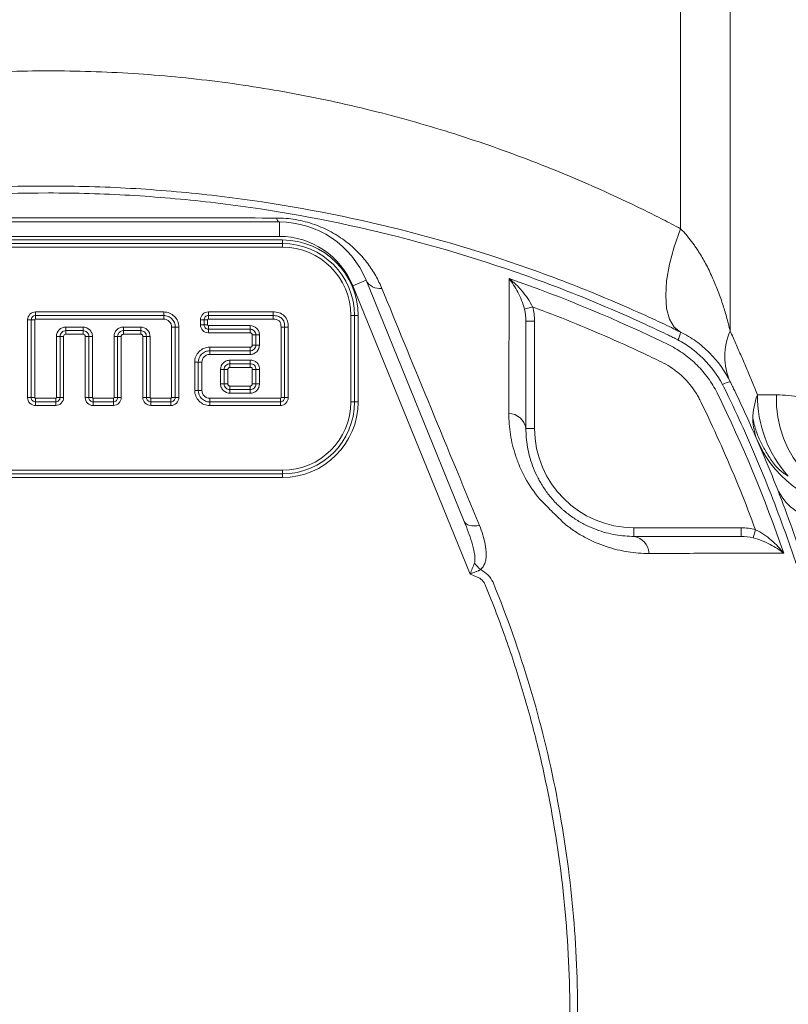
# Model space of a CAD drawing. Header units: millimetres. Extents: x -15 to 879, y -46 to 965.
# Tile 15 of 26: x 248 to 302, y 756 to 824. Entities that reach past the tile are written whole.
import ezdxf

# ---------------------------------------------------------------- set-up
doc = ezdxf.new("R2010")
doc.units = ezdxf.units.MM

msp = doc.modelspace()

# ---------------------------------------------------------------- linework, layer by layer
at = {"color": 7, "linetype": 'Continuous', "lineweight": 15}
for p, q in [((294.112, 862.646), (294.112, 809.424)), ((297.558, 862.646), (297.558, 802.303)), ((234.178, 809.889), (266.242, 809.889)), ((266.242, 809.889), (266.242, 808.889)), ((233.96, 808.639), (266.46, 808.639)), ((266.242, 808.889), (234.178, 808.889)), ((266.46, 808.389), (266.46, 808.639)), ((266.46, 808.389), (233.96, 808.389)), ((266.46, 808.139), (233.96, 808.139)), ((266.46, 808.389), (266.46, 808.139)), ((272.262, 805.84), (271.336, 805.463)), ((279.493, 785.428), (271.336, 805.463)), ((272.262, 805.84), (279.088, 789.075)), ((283.267, 803.829), (283.829, 803.992)), ((249.31, 803.389), (249.31, 803.639)), ((249.31, 803.639), (258.21, 803.639)), ((249.31, 803.139), (249.31, 803.389)), ((249.31, 803.389), (258.21, 803.389)), ((258.21, 803.139), (249.31, 803.139)), ((258.21, 803.389), (258.21, 803.639)), ((258.21, 803.139), (258.21, 803.389)), ((261.31, 803.639), (261.31, 803.389)), ((261.31, 803.639), (265.81, 803.639)), ((261.31, 803.389), (261.31, 803.139)), ((261.31, 803.389), (265.81, 803.389)), ((265.81, 803.139), (261.31, 803.139)), ((265.81, 803.639), (265.81, 803.389)), ((265.81, 803.389), (265.81, 803.139)), ((271.46, 803.389), (271.21, 803.389)), ((271.21, 797.389), (271.21, 803.389)), ((271.46, 803.389), (271.71, 803.389)), ((271.46, 797.389), (271.46, 803.389)), ((271.71, 803.389), (271.71, 797.389)), ((248.754, 797.687), (248.76, 803.089)), ((249.01, 803.089), (248.76, 803.089)), ((249.004, 797.686), (249.01, 803.089)), ((249.26, 803.089), (249.01, 803.089)), ((249.26, 803.089), (249.254, 797.686)), ((251.41, 802.589), (252.61, 802.589)), ((251.41, 802.339), (251.41, 802.589)), ((252.61, 802.339), (252.61, 802.589)), ((255.41, 802.589), (256.61, 802.589)), ((255.41, 802.339), (255.41, 802.589)), ((256.61, 802.589), (256.61, 802.339)), ((258.76, 797.689), (258.76, 802.589)), ((258.76, 802.589), (259.01, 802.589)), ((259.01, 802.589), (259.01, 797.689)), ((259.01, 802.589), (259.26, 802.589)), ((259.26, 802.589), (259.26, 797.689)), ((260.76, 803.089), (261.01, 803.089)), ((260.76, 802.739), (260.76, 803.089)), ((260.76, 802.739), (261.01, 802.739)), ((261.01, 802.739), (261.01, 803.089)), ((261.01, 803.089), (261.26, 803.089)), ((261.26, 802.739), (261.01, 802.739)), ((261.26, 803.089), (261.26, 802.739)), ((261.31, 802.689), (264.21, 802.689)), ((261.31, 802.689), (261.31, 802.439)), ((264.21, 802.439), (261.31, 802.439)), ((261.31, 802.189), (261.31, 802.439)), ((264.21, 802.689), (264.21, 802.439)), ((264.21, 802.439), (264.21, 802.189)), ((266.36, 797.689), (266.36, 802.589)), ((266.61, 802.589), (266.36, 802.589)), ((266.61, 802.589), (266.61, 797.689)), ((266.86, 802.589), (266.61, 802.589)), ((266.86, 802.589), (266.86, 797.689)), ((283.369, 803.003), (283.969, 803.003)), ((283.969, 803.003), (283.969, 795.547)), ((250.76, 797.689), (250.76, 801.939)), ((251.01, 801.939), (250.76, 801.939)), ((251.01, 801.939), (251.01, 797.689)), ((251.26, 801.939), (251.01, 801.939)), ((251.26, 801.939), (251.26, 797.689)), ((252.61, 802.339), (251.41, 802.339)), ((251.41, 802.089), (251.41, 802.339)), ((252.61, 802.089), (251.41, 802.089)), ((252.61, 802.089), (252.61, 802.339)), ((252.756, 797.687), (252.76, 801.939)), ((252.76, 801.939), (253.01, 801.939)), ((253.006, 797.686), (253.01, 801.939)), ((253.01, 801.939), (253.26, 801.939)), ((253.26, 801.939), (253.256, 797.686)), ((254.76, 797.689), (254.76, 801.939)), ((255.01, 801.939), (254.76, 801.939)), ((255.01, 801.939), (255.01, 797.689)), ((255.26, 801.939), (255.01, 801.939)), ((255.26, 801.939), (255.26, 797.689)), ((256.61, 802.339), (255.41, 802.339)), ((255.41, 802.089), (255.41, 802.339)), ((256.61, 802.089), (255.41, 802.089)), ((256.61, 802.089), (256.61, 802.339)), ((256.76, 801.939), (257.01, 801.939)), ((256.76, 797.689), (256.76, 801.939)), ((257.26, 801.939), (257.01, 801.939)), ((257.01, 797.689), (257.01, 801.939)), ((257.26, 801.939), (257.26, 797.689)), ((264.21, 802.189), (261.31, 802.189)), ((264.61, 802.039), (264.36, 802.039)), ((264.36, 801.339), (264.36, 802.039)), ((264.61, 801.339), (264.61, 802.039)), ((264.86, 802.039), (264.61, 802.039)), ((264.86, 802.039), (264.86, 801.339)), ((261.41, 800.938), (261.41, 801.188)), ((261.41, 801.188), (264.21, 801.188)), ((264.21, 800.938), (264.21, 801.188)), ((264.61, 801.339), (264.36, 801.339)), ((264.86, 801.339), (264.61, 801.339)), ((261.41, 800.688), (261.41, 800.938)), ((261.41, 800.938), (264.21, 800.938)), ((264.21, 800.688), (261.41, 800.688)), ((264.21, 800.688), (264.21, 800.938)), ((260.61, 800.139), (260.36, 800.139)), ((260.36, 798.188), (260.36, 800.139)), ((260.86, 800.139), (260.61, 800.139)), ((260.61, 798.188), (260.61, 800.139)), ((260.86, 800.139), (260.86, 798.188)), ((262.81, 800.289), (264.21, 800.289)), ((262.81, 800.289), (262.81, 800.039)), ((264.21, 800.039), (262.81, 800.039)), ((262.81, 799.789), (262.81, 800.039)), ((264.21, 799.789), (262.81, 799.789)), ((264.21, 800.289), (264.21, 800.039)), ((264.21, 799.789), (264.21, 800.039)), ((262.16, 798.639), (262.16, 799.639)), ((262.41, 799.639), (262.16, 799.639)), ((262.41, 799.639), (262.41, 798.639)), ((262.41, 799.639), (262.66, 799.639)), ((262.66, 799.639), (262.66, 798.639)), ((264.36, 799.639), (264.61, 799.639)), ((264.36, 798.639), (264.36, 799.639)), ((264.61, 798.639), (264.61, 799.639)), ((264.86, 799.639), (264.61, 799.639)), ((264.86, 799.639), (264.86, 798.639)), ((262.41, 798.639), (262.16, 798.639)), ((262.41, 798.639), (262.66, 798.639)), ((262.81, 798.239), (262.81, 798.489)), ((262.81, 798.489), (264.21, 798.489)), ((264.21, 798.239), (264.21, 798.489)), ((264.36, 798.639), (264.61, 798.639)), ((264.86, 798.639), (264.61, 798.639)), ((249.004, 797.686), (248.754, 797.687)), ((249.254, 797.686), (249.004, 797.686)), ((249.309, 797.639), (250.711, 797.64)), ((249.309, 797.639), (249.31, 797.389)), ((251.01, 797.689), (250.76, 797.689)), ((251.01, 797.689), (251.26, 797.689)), ((252.756, 797.687), (253.006, 797.686)), ((253.006, 797.686), (253.256, 797.686)), ((253.31, 797.639), (254.717, 797.64)), ((253.31, 797.389), (253.31, 797.639)), ((254.717, 797.39), (254.717, 797.64)), ((255.01, 797.689), (254.76, 797.689)), ((255.26, 797.689), (255.01, 797.689)), ((257.01, 797.689), (256.76, 797.689)), ((257.26, 797.689), (257.01, 797.689)), ((257.309, 797.64), (257.309, 797.39)), ((257.309, 797.64), (258.71, 797.639)), ((258.71, 797.639), (258.71, 797.389)), ((258.76, 797.689), (259.01, 797.689)), ((259.01, 797.689), (259.26, 797.689)), ((260.61, 798.188), (260.36, 798.188)), ((260.61, 798.188), (260.86, 798.188)), ((261.41, 797.389), (261.41, 797.639)), ((261.41, 797.639), (266.31, 797.639)), ((262.81, 798.239), (264.21, 798.239)), ((262.81, 798.239), (262.81, 797.989)), ((264.21, 797.989), (262.81, 797.989)), ((264.21, 798.239), (264.21, 797.989)), ((266.31, 797.389), (266.31, 797.639)), ((266.61, 797.689), (266.36, 797.689)), ((266.86, 797.689), (266.61, 797.689)), ((250.711, 797.39), (249.31, 797.389)), ((249.31, 797.389), (249.31, 797.139)), ((250.711, 797.14), (249.31, 797.139)), ((250.711, 797.39), (250.711, 797.14)), ((254.717, 797.39), (253.31, 797.389)), ((253.31, 797.139), (253.31, 797.389)), ((254.717, 797.14), (253.31, 797.139)), ((254.717, 797.14), (254.717, 797.39)), ((258.71, 797.389), (257.309, 797.39)), ((257.309, 797.39), (257.309, 797.14)), ((258.71, 797.139), (257.309, 797.14)), ((258.71, 797.389), (258.71, 797.139)), ((266.31, 797.389), (261.41, 797.389)), ((261.41, 797.389), (261.41, 797.139)), ((266.31, 797.139), (261.41, 797.139)), ((266.31, 797.139), (266.31, 797.389)), ((271.21, 797.389), (271.46, 797.389)), ((271.46, 797.389), (271.71, 797.389)), ((283.369, 795.547), (283.969, 795.547)), ((233.96, 792.639), (266.46, 792.639)), ((233.96, 792.389), (266.46, 792.389)), ((266.46, 792.639), (266.46, 792.389)), ((266.46, 792.139), (266.46, 792.389)), ((266.46, 792.139), (233.96, 792.139)), ((290.869, 788.047), (290.869, 788.647)), ((290.869, 788.647), (298.324, 788.647)), ((298.324, 788.047), (298.324, 788.647)), ((299.149, 787.946), (299.313, 788.508))]:
    msp.add_line(p, q, dxfattribs=at)
at = {"color": 7, "linetype": 'Continuous', "lineweight": 15, "flags": 128}
for points in [[(266.041, 810.165), (266.064, 810.102), (266.087, 810.047), (266.112, 809.999), (266.137, 809.96), (266.163, 809.929), (266.189, 809.907), (266.215, 809.893), (266.242, 809.889)], [(294.112, 809.424), (293.669, 808.17), (293.343, 806.952), (293.143, 805.808), (293.076, 804.77), (293.143, 803.87), (293.343, 803.135), (293.669, 802.584), (294.112, 802.236)], [(299.442, 797.889), (299.613, 797.889), (299.783, 797.889), (299.951, 797.889), (300.118, 797.889), (300.282, 797.889), (300.445, 797.889), (300.606, 797.889), (300.765, 797.889)], [(280.142, 788.801), (279.95, 788.776), (279.769, 788.769), (279.602, 788.779), (279.453, 788.806), (279.325, 788.851), (279.22, 788.911), (279.14, 788.986), (279.088, 789.075)]]:
    msp.add_lwpolyline(points, dxfattribs=at)
at = {"color": 7, "linetype": 'Continuous', "lineweight": 15}
for centre, radius, start, end in [((266.242, 803.389), 6.5, 22.15315, 90), ((266.242, 803.389), 5.5, 22.15315, 90), ((266.46, 803.389), 5.25, 0, 90), ((266.46, 803.389), 5, 0, 90), ((266.46, 803.389), 4.75, 0, 90), ((273.217, 806.349), 1.082, 208.07574, 277.50433), ((292.228, 802.604), 1.919, 331.86503, 348.96893), ((301.503, 800.547), 4.318, 156.00545, 203.99455), ((297.933, 796.891), 1.937, 101.17678, 118.11729), ((303.669, 797.578), 52.959, 179.93238, 180.20286), ((307.816, 797.834), 8.375, 179.62508, 221.98518), ((308.498, 797.621), 7.737, 178.01403, 267.86575), ((266.46, 797.389), 5, 270, 0), ((266.46, 797.389), 5.25, 270, 0), ((266.46, 797.389), 4.75, 270, 0), ((282.126, 795.337), 1.261, 9.6183, 87.41626), ((290.869, 795.547), 6.9, 180, 270), ((306.781, 797.889), 8, 203.46246, 270), ((290.658, 786.805), 1.261, 2.5837, 80.382), ((281.999, 787.881), 2.782, 217.48121, 230.41189)]:
    msp.add_arc(centre, radius, start, end, dxfattribs=at)
for points, knots in [([(206.308, 809.424), (206.581, 809.567), (207.125, 809.852), (207.945, 810.269), (208.762, 810.676), (209.576, 811.072), (210.388, 811.458), (211.766, 812.096), (213.725, 812.958), (217.181, 814.362), (221.598, 815.933), (227.097, 817.525), (232.718, 818.785), (238.486, 819.706), (244.321, 820.264), (250.21, 820.451), (256.098, 820.264), (261.933, 819.706), (267.702, 818.785), (273.322, 817.525), (278.822, 815.933), (283.239, 814.362), (286.695, 812.958), (288.791, 812.035), (290.442, 811.266), (291.663, 810.675), (292.89, 810.062), (293.702, 809.638), (294.112, 809.424)], [0, 0, 0, 0, 0.010686, 0.021264, 0.031736, 0.0421, 0.052358, 0.062511, 0.093967, 0.125019, 0.188204, 0.250017, 0.312969, 0.37501, 0.437665, 0.499999, 0.562333, 0.624989, 0.687029, 0.749983, 0.811794, 0.87498, 0.906031, 0.937489, 0.952757, 0.968264, 0.984011, 1, 1, 1, 1]), ([(206.308, 802.236), (206.415, 802.289), (206.522, 802.341), (206.737, 802.445), (207.059, 802.6), (207.812, 802.958), (209.326, 803.658), (210.635, 804.23), (213.269, 805.335), (215.046, 806.022), (218.642, 807.294), (220.454, 807.878), (224.091, 808.936), (225.919, 809.412), (231.427, 810.681), (235.135, 811.318), (242.619, 812.171), (246.396, 812.389), (252.115, 812.389), (254.017, 812.334), (257.798, 812.118), (259.679, 811.957), (265.295, 811.316), (269.002, 810.679), (276.343, 808.987), (279.977, 807.932), (285.371, 806.023), (287.15, 805.335), (289.784, 804.23), (290.657, 803.849), (291.958, 803.258), (292.607, 802.958), (293.361, 802.6), (293.683, 802.445), (293.897, 802.341), (294.005, 802.289), (294.112, 802.236)], [0, 0, 0, 0, 0.003906, 0.003906, 0.007812, 0.015625, 0.03125, 0.0625, 0.0625, 0.125, 0.125, 0.1875, 0.1875, 0.25, 0.25, 0.375, 0.375, 0.5, 0.5, 0.5625, 0.5625, 0.625, 0.625, 0.75, 0.75, 0.875, 0.875, 0.9375, 0.9375, 0.96875, 0.96875, 0.984375, 0.992188, 0.996094, 0.996094, 1, 1, 1, 1]), ([(293.741, 801.793), (293.688, 801.821), (293.635, 801.845), (293.528, 801.897), (293.369, 801.975), (292.996, 802.154), (292.249, 802.51), (290.748, 803.204), (289.449, 803.772), (286.837, 804.87), (285.073, 805.553), (279.726, 807.452), (276.124, 808.503), (268.846, 810.192), (265.17, 810.829), (259.601, 811.471), (257.736, 811.633), (254.924, 811.795), (253.984, 811.836), (252.1, 811.89), (251.154, 811.904), (246.426, 811.904), (242.68, 811.685), (235.259, 810.83), (231.583, 810.194), (226.122, 808.927), (224.31, 808.453), (220.705, 807.399), (218.909, 806.818), (215.344, 805.552), (213.582, 804.87), (210.97, 803.772), (210.105, 803.393), (208.384, 802.612), (207.528, 802.208), (206.679, 801.793)], [0, 0, 0, 0, 0.001953, 0.001953, 0.003906, 0.007813, 0.015625, 0.03125, 0.0625, 0.0625, 0.125, 0.125, 0.25, 0.25, 0.375, 0.375, 0.4375, 0.4375, 0.46875, 0.46875, 0.5, 0.5, 0.625, 0.625, 0.75, 0.75, 0.8125, 0.8125, 0.875, 0.875, 0.9375, 0.9375, 0.96875, 0.96875, 1, 1, 1, 1]), ([(234.379, 810.166), (236.994, 810.167), (239.617, 810.168), (244.876, 810.169), (247.513, 810.169), (252.8, 810.169), (255.45, 810.169), (259.436, 810.168), (260.769, 810.168), (263.416, 810.167), (264.733, 810.166), (266.041, 810.165)], [0, 0, 0, 0, 0.25, 0.25, 0.5, 0.5, 0.75, 0.75, 0.875, 0.875, 1, 1, 1, 1]), ([(266.041, 810.165), (266.484, 810.165), (266.928, 810.128), (267.594, 810.015), (267.818, 809.967), (268.252, 809.855), (268.465, 809.79), (269.086, 809.572), (269.484, 809.393), (270.211, 808.995), (270.545, 808.777), (271.008, 808.423), (271.156, 808.301), (271.437, 808.053), (271.57, 807.926), (271.949, 807.54), (272.176, 807.273), (272.587, 806.724), (272.771, 806.441), (273.096, 805.865), (273.237, 805.573), (273.359, 805.276)], [0, 0, 0, 0, 0.125, 0.125, 0.1875, 0.1875, 0.25, 0.25, 0.375, 0.375, 0.5, 0.5, 0.5625, 0.5625, 0.625, 0.625, 0.75, 0.75, 0.875, 0.875, 1, 1, 1, 1]), ([(294.112, 809.424), (294.175, 809.358), (294.304, 809.223), (294.489, 809.013), (294.672, 808.794), (294.851, 808.566), (295.026, 808.328), (295.198, 808.081), (295.485, 807.644), (295.873, 806.976), (296.306, 806.088), (296.695, 805.155), (297.021, 804.236), (297.315, 803.277), (297.474, 802.639), (297.558, 802.303)], [0, 0, 0, 0, 0.033469, 0.06764, 0.102529, 0.138155, 0.174534, 0.211681, 0.24961, 0.368754, 0.499679, 0.619998, 0.749835, 0.868193, 1, 1, 1, 1]), ([(282.183, 796.596), (282.187, 798.306), (282.19, 799.943), (282.194, 803.067), (282.194, 804.556), (282.193, 805.96)], [0, 0, 0, 0, 0.5, 0.5, 1, 1, 1, 1]), ([(283.267, 803.829), (283.212, 804.045), (283.143, 804.249), (282.987, 804.641), (282.899, 804.829), (282.714, 805.183), (282.617, 805.351), (282.412, 805.669), (282.303, 805.82), (282.193, 805.96)], [0, 0, 0, 0, 0.25, 0.25, 0.5, 0.5, 0.75, 0.75, 1, 1, 1, 1]), ([(283.829, 803.992), (283.733, 804.197), (283.62, 804.388), (283.372, 804.753), (283.237, 804.927), (282.957, 805.254), (282.811, 805.407), (282.51, 805.697), (282.352, 805.834), (282.193, 805.96)], [0, 0, 0, 0, 0.25, 0.25, 0.5, 0.5, 0.75, 0.75, 1, 1, 1, 1]), ([(273.359, 805.276), (274.356, 802.846), (275.428, 800.237), (277.705, 794.709), (278.902, 791.806), (280.142, 788.801)], [0, 0, 0, 0, 0.5, 0.5, 1, 1, 1, 1]), ([(299.313, 788.508), (298.627, 790.361), (297.887, 792.19), (296.693, 794.899), (296.281, 795.796), (295.75, 796.911), (295.643, 797.133), (295.481, 797.466), (295.426, 797.577), (295.31, 797.793), (295.248, 797.898), (294.923, 798.413), (294.615, 798.792), (294.079, 799.304), (293.887, 799.465), (293.494, 799.755), (293.291, 799.887), (292.872, 800.123), (292.655, 800.224), (292.223, 800.433), (291.142, 800.95), (290.051, 801.448), (287.415, 802.604), (285.632, 803.325), (283.829, 803.992)], [0, 0, 0, 0, 0.25, 0.25, 0.375, 0.375, 0.40625, 0.40625, 0.421875, 0.421875, 0.4375, 0.4375, 0.5, 0.5, 0.53125, 0.53125, 0.5625, 0.5625, 0.59375, 0.59375, 0.625, 0.75, 0.75, 1, 1, 1, 1]), ([(248.76, 803.089), (248.76, 803.234), (248.82, 803.375), (249.023, 803.578), (249.165, 803.639), (249.31, 803.639)], [0, 0, 0, 0, 0.5, 0.5, 1, 1, 1, 1]), ([(249.01, 803.089), (249.01, 803.167), (249.043, 803.245), (249.154, 803.355), (249.231, 803.389), (249.31, 803.389)], [0, 0, 0, 0, 0.5, 0.5, 1, 1, 1, 1]), ([(249.31, 803.139), (249.306, 803.139), (249.303, 803.138), (249.3, 803.137), (249.294, 803.136), (249.287, 803.133), (249.282, 803.129), (249.277, 803.125), (249.273, 803.121), (249.27, 803.116), (249.267, 803.113), (249.264, 803.108), (249.263, 803.103), (249.261, 803.099), (249.26, 803.094), (249.26, 803.089)], [0, 0, 0, 0, 0.00000985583, 0.00000985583, 0.00000985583, 0.00003016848, 0.00003016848, 0.00003016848, 0.00004756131, 0.00004756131, 0.00004756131, 0.00006250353, 0.00006250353, 0.00006250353, 0.00007784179, 0.00007784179, 0.00007784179, 0.00007784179]), ([(258.21, 803.639), (258.349, 803.639), (258.485, 803.611), (258.739, 803.506), (258.856, 803.428), (259.05, 803.235), (259.128, 803.118), (259.233, 802.865), (259.26, 802.728), (259.26, 802.589)], [0, 0, 0, 0, 0.25, 0.25, 0.5, 0.5, 0.75, 0.75, 1, 1, 1, 1]), ([(258.21, 803.389), (258.314, 803.389), (258.419, 803.368), (258.613, 803.288), (258.702, 803.228), (258.85, 803.081), (258.91, 802.992), (258.989, 802.8), (259.01, 802.695), (259.01, 802.589)], [0, 0, 0, 0, 0.25, 0.25, 0.5, 0.5, 0.75, 0.75, 1, 1, 1, 1]), ([(258.76, 802.589), (258.76, 802.734), (258.701, 802.877), (258.497, 803.079), (258.355, 803.139), (258.21, 803.139)], [0, 0, 0, 0, 0.5, 0.5, 1, 1, 1, 1]), ([(260.76, 803.089), (260.76, 803.234), (260.821, 803.375), (261.023, 803.578), (261.165, 803.639), (261.31, 803.639)], [0, 0, 0, 0, 0.5, 0.5, 1, 1, 1, 1]), ([(261.01, 803.089), (261.01, 803.167), (261.043, 803.245), (261.154, 803.355), (261.231, 803.389), (261.31, 803.389)], [0, 0, 0, 0, 0.5, 0.5, 1, 1, 1, 1]), ([(261.31, 803.139), (261.307, 803.139), (261.303, 803.138), (261.3, 803.137), (261.293, 803.136), (261.287, 803.132), (261.282, 803.128), (261.277, 803.125), (261.273, 803.121), (261.27, 803.116), (261.267, 803.112), (261.264, 803.108), (261.262, 803.103), (261.261, 803.099), (261.26, 803.094), (261.26, 803.089)], [0, 0, 0, 0, 0.00001021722, 0.00001021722, 0.00001021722, 0.00003063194, 0.00003063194, 0.00003063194, 0.00004798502, 0.00004798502, 0.00004798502, 0.00006278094, 0.00006278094, 0.00006278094, 0.00007771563, 0.00007771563, 0.00007771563, 0.00007771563]), ([(265.81, 803.639), (265.951, 803.639), (266.09, 803.623), (266.359, 803.539), (266.487, 803.467), (266.687, 803.268), (266.758, 803.142), (266.844, 802.873), (266.86, 802.731), (266.86, 802.589)], [0, 0, 0, 0, 0.25, 0.25, 0.5, 0.5, 0.75, 0.75, 1, 1, 1, 1]), ([(265.81, 803.389), (265.918, 803.389), (266.027, 803.379), (266.236, 803.318), (266.334, 803.266), (266.487, 803.114), (266.54, 803.014), (266.599, 802.807), (266.61, 802.698), (266.61, 802.589)], [0, 0, 0, 0, 0.25, 0.25, 0.5, 0.5, 0.75, 0.75, 1, 1, 1, 1]), ([(266.36, 802.589), (266.36, 802.665), (266.354, 802.741), (266.319, 802.887), (266.288, 802.96), (266.181, 803.067), (266.108, 803.098), (265.961, 803.133), (265.886, 803.139), (265.81, 803.139)], [0, 0, 0, 0, 0.25, 0.25, 0.5, 0.5, 0.75, 0.75, 1, 1, 1, 1]), ([(250.76, 801.939), (250.76, 802.11), (250.832, 802.278), (251.012, 802.457), (251.083, 802.505), (251.24, 802.571), (251.324, 802.589), (251.41, 802.589)], [0, 0, 0, 0, 0.5, 0.5, 0.75, 0.75, 1, 1, 1, 1]), ([(252.61, 802.589), (252.781, 802.589), (252.949, 802.516), (253.128, 802.337), (253.177, 802.265), (253.243, 802.109), (253.26, 802.024), (253.26, 801.939)], [0, 0, 0, 0, 0.5, 0.5, 0.75, 0.75, 1, 1, 1, 1]), ([(254.76, 801.939), (254.76, 802.11), (254.831, 802.278), (255.011, 802.458), (255.083, 802.506), (255.24, 802.572), (255.324, 802.589), (255.41, 802.589)], [0, 0, 0, 0, 0.5, 0.5, 0.75, 0.75, 1, 1, 1, 1]), ([(256.61, 802.589), (256.782, 802.589), (256.951, 802.519), (257.131, 802.339), (257.179, 802.267), (257.244, 802.109), (257.26, 802.025), (257.26, 801.939)], [0, 0, 0, 0, 0.5, 0.5, 0.75, 0.75, 1, 1, 1, 1]), ([(261.31, 802.189), (261.165, 802.189), (261.024, 802.25), (260.821, 802.453), (260.76, 802.594), (260.76, 802.739)], [0, 0, 0, 0, 0.5, 0.5, 1, 1, 1, 1]), ([(261.31, 802.439), (261.232, 802.439), (261.155, 802.473), (261.044, 802.583), (261.01, 802.66), (261.01, 802.739)], [0, 0, 0, 0, 0.5, 0.5, 1, 1, 1, 1]), ([(261.26, 802.739), (261.26, 802.735), (261.26, 802.732), (261.261, 802.729), (261.263, 802.724), (261.265, 802.719), (261.268, 802.714), (261.272, 802.709), (261.276, 802.705), (261.281, 802.701), (261.286, 802.697), (261.291, 802.694), (261.297, 802.691), (261.301, 802.69), (261.306, 802.689), (261.31, 802.689)], [0, 0, 0, 0, 0.00001034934, 0.00001034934, 0.00001034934, 0.00002612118, 0.00002612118, 0.00002612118, 0.0000450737, 0.0000450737, 0.0000450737, 0.00006341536, 0.00006341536, 0.00006341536, 0.00007678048, 0.00007678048, 0.00007678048, 0.00007678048]), ([(264.21, 802.689), (264.382, 802.689), (264.55, 802.619), (264.73, 802.438), (264.778, 802.366), (264.843, 802.209), (264.86, 802.125), (264.86, 802.039)], [0, 0, 0, 0, 0.5, 0.5, 0.75, 0.75, 1, 1, 1, 1]), ([(264.61, 802.039), (264.61, 802.143), (264.567, 802.248), (264.419, 802.396), (264.316, 802.439), (264.21, 802.439)], [0, 0, 0, 0, 0.5, 0.5, 1, 1, 1, 1]), ([(283.369, 803.003), (283.369, 801.855), (283.369, 800.657), (283.369, 798.171), (283.369, 796.882), (283.369, 795.547)], [0, 0, 0, 0, 0.5, 0.5, 1, 1, 1, 1]), ([(251.41, 802.339), (251.306, 802.339), (251.202, 802.294), (251.055, 802.147), (251.01, 802.044), (251.01, 801.939)], [0, 0, 0, 0, 0.5, 0.5, 1, 1, 1, 1]), ([(253.01, 801.939), (253.01, 802.043), (252.965, 802.147), (252.818, 802.294), (252.715, 802.339), (252.61, 802.339)], [0, 0, 0, 0, 0.5, 0.5, 1, 1, 1, 1]), ([(255.41, 802.339), (255.306, 802.339), (255.201, 802.295), (255.054, 802.147), (255.01, 802.044), (255.01, 801.939)], [0, 0, 0, 0, 0.5, 0.5, 1, 1, 1, 1]), ([(255.41, 802.089), (255.393, 802.089), (255.377, 802.086), (255.361, 802.08), (255.346, 802.075), (255.331, 802.067), (255.318, 802.057), (255.305, 802.046), (255.294, 802.034), (255.285, 802.02), (255.275, 802.005), (255.268, 801.989), (255.264, 801.972), (255.261, 801.961), (255.26, 801.95), (255.26, 801.939)], [0, 0, 0, 0, 0.000049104, 0.000049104, 0.000049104, 0.0000982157, 0.0000982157, 0.0000982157, 0.0001477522, 0.0001477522, 0.0001477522, 0.0002007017, 0.0002007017, 0.0002007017, 0.0002333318, 0.0002333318, 0.0002333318, 0.0002333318]), ([(257.01, 801.939), (257.01, 802.043), (256.968, 802.149), (256.82, 802.296), (256.716, 802.339), (256.61, 802.339)], [0, 0, 0, 0, 0.5, 0.5, 1, 1, 1, 1]), ([(256.76, 801.939), (256.76, 801.956), (256.757, 801.974), (256.752, 801.99), (256.746, 802.006), (256.738, 802.022), (256.727, 802.035), (256.717, 802.047), (256.704, 802.058), (256.691, 802.066), (256.677, 802.075), (256.661, 802.081), (256.645, 802.085), (256.634, 802.087), (256.622, 802.089), (256.61, 802.089)], [0, 0, 0, 0, 0.0000514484, 0.0000514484, 0.0000514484, 0.000103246, 0.000103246, 0.000103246, 0.0001509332, 0.0001509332, 0.0001509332, 0.0001998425, 0.0001998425, 0.0001998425, 0.0002351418, 0.0002351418, 0.0002351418, 0.0002351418]), ([(264.36, 802.039), (264.36, 802.056), (264.357, 802.073), (264.352, 802.089), (264.346, 802.105), (264.338, 802.12), (264.327, 802.133), (264.317, 802.146), (264.304, 802.158), (264.289, 802.167), (264.275, 802.176), (264.259, 802.182), (264.243, 802.186), (264.232, 802.188), (264.221, 802.189), (264.21, 802.189)], [0, 0, 0, 0, 0.000050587, 0.000050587, 0.000050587, 0.0001011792, 0.0001011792, 0.0001011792, 0.0001519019, 0.0001519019, 0.0001519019, 0.0002023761, 0.0002023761, 0.0002023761, 0.0002348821, 0.0002348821, 0.0002348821, 0.0002348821]), ([(293.92, 801.699), (293.861, 801.731), (293.801, 801.762), (293.741, 801.793), (293.741, 801.793), (293.741, 801.793), (293.741, 801.793)], [0, 0, 0, 0, 0.0002029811, 0.0002029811, 0.0002029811, 0.0002030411, 0.0002030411, 0.0002030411, 0.0002030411]), ([(294.112, 802.236), (294.487, 802.053), (294.841, 801.841), (295.511, 801.363), (295.827, 801.097), (296.712, 800.212), (297.191, 799.541), (297.558, 798.791)], [0, 0, 0, 0, 0.25, 0.25, 0.5, 0.5, 1, 1, 1, 1]), ([(297.558, 802.303), (297.688, 802.012), (297.95, 801.43), (298.333, 800.553), (298.71, 799.67), (299.08, 798.782), (299.321, 798.187), (299.442, 797.889)], [0, 0, 0, 0, 0.198267, 0.397399, 0.597398, 0.798265, 1, 1, 1, 1]), ([(260.36, 800.139), (260.36, 800.277), (260.387, 800.414), (260.492, 800.668), (260.57, 800.785), (260.763, 800.979), (260.88, 801.058), (261.133, 801.162), (261.271, 801.188), (261.41, 801.188)], [0, 0, 0, 0, 0.25, 0.25, 0.5, 0.5, 0.75, 0.75, 1, 1, 1, 1]), ([(264.86, 801.339), (264.86, 801.167), (264.79, 800.999), (264.61, 800.819), (264.538, 800.77), (264.38, 800.705), (264.296, 800.688), (264.21, 800.688)], [0, 0, 0, 0, 0.5, 0.5, 0.75, 0.75, 1, 1, 1, 1]), ([(264.21, 800.938), (264.314, 800.938), (264.419, 800.981), (264.567, 801.129), (264.61, 801.233), (264.61, 801.339)], [0, 0, 0, 0, 0.5, 0.5, 1, 1, 1, 1]), ([(264.21, 801.188), (264.227, 801.188), (264.244, 801.191), (264.26, 801.197), (264.276, 801.202), (264.291, 801.211), (264.304, 801.221), (264.317, 801.231), (264.328, 801.244), (264.337, 801.258), (264.346, 801.272), (264.352, 801.288), (264.356, 801.305), (264.359, 801.316), (264.36, 801.327), (264.36, 801.339)], [0, 0, 0, 0, 0.0000503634, 0.0000503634, 0.0000503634, 0.0001008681, 0.0001008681, 0.0001008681, 0.0001499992, 0.0001499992, 0.0001499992, 0.0002008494, 0.0002008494, 0.0002008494, 0.0002349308, 0.0002349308, 0.0002349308, 0.0002349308]), ([(293.346, 801.323), (293.522, 801.234), (293.696, 801.136), (294.032, 800.93), (294.196, 800.82), (294.674, 800.473), (294.978, 800.214), (295.535, 799.655), (295.791, 799.357), (296.139, 798.878), (296.25, 798.713), (296.457, 798.375), (296.555, 798.201), (296.644, 798.025)], [0, 0, 0, 0, 0.125, 0.125, 0.25, 0.25, 0.5, 0.5, 0.75, 0.75, 0.875, 0.875, 1, 1, 1, 1]), ([(297.02, 798.599), (296.669, 799.258), (296.229, 799.852), (295.437, 800.644), (295.156, 800.886), (294.563, 801.325), (294.25, 801.523), (293.92, 801.699)], [0, 0, 0, 0, 0.5, 0.5, 0.75, 0.75, 1, 1, 1, 1]), ([(260.61, 800.139), (260.61, 800.347), (260.696, 800.557), (260.917, 800.78), (261.006, 800.84), (261.199, 800.919), (261.304, 800.938), (261.41, 800.938)], [0, 0, 0, 0, 0.5, 0.5, 0.75, 0.75, 1, 1, 1, 1]), ([(261.41, 800.688), (261.337, 800.688), (261.265, 800.675), (261.132, 800.621), (261.071, 800.58), (260.919, 800.427), (260.86, 800.284), (260.86, 800.139)], [0, 0, 0, 0, 0.25, 0.25, 0.5, 0.5, 1, 1, 1, 1]), ([(262.16, 799.639), (262.16, 799.81), (262.232, 799.978), (262.411, 800.157), (262.483, 800.206), (262.64, 800.272), (262.724, 800.289), (262.81, 800.289)], [0, 0, 0, 0, 0.5, 0.5, 0.75, 0.75, 1, 1, 1, 1]), ([(262.81, 800.039), (262.706, 800.039), (262.602, 799.994), (262.455, 799.847), (262.41, 799.744), (262.41, 799.639)], [0, 0, 0, 0, 0.5, 0.5, 1, 1, 1, 1]), ([(264.21, 800.289), (264.298, 800.289), (264.385, 800.279), (264.551, 800.224), (264.628, 800.178), (264.751, 800.055), (264.796, 799.978), (264.85, 799.812), (264.86, 799.726), (264.86, 799.639)], [0, 0, 0, 0, 0.25, 0.25, 0.5, 0.5, 0.75, 0.75, 1, 1, 1, 1]), ([(264.61, 799.639), (264.61, 799.693), (264.605, 799.747), (264.576, 799.851), (264.551, 799.902), (264.474, 799.979), (264.424, 800.005), (264.319, 800.034), (264.265, 800.039), (264.21, 800.039)], [0, 0, 0, 0, 0.25, 0.25, 0.5, 0.5, 0.75, 0.75, 1, 1, 1, 1]), ([(264.36, 799.639), (264.36, 799.664), (264.359, 799.69), (264.354, 799.715), (264.351, 799.728), (264.348, 799.74), (264.343, 799.752), (264.341, 799.756), (264.339, 799.759), (264.336, 799.763), (264.334, 799.766), (264.33, 799.768), (264.326, 799.77), (264.315, 799.776), (264.303, 799.779), (264.291, 799.782), (264.264, 799.787), (264.237, 799.789), (264.21, 799.789)], [0, 0, 0, 0, 0.000076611, 0.000076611, 0.000076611, 0.0001149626, 0.0001149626, 0.0001149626, 0.0001274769, 0.0001274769, 0.0001274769, 0.000140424, 0.000140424, 0.000140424, 0.0001778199, 0.0001778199, 0.0001778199, 0.0002599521, 0.0002599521, 0.0002599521, 0.0002599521]), ([(262.81, 797.989), (262.638, 797.989), (262.471, 798.061), (262.29, 798.24), (262.241, 798.311), (262.176, 798.469), (262.16, 798.553), (262.16, 798.639)], [0, 0, 0, 0, 0.5, 0.5, 0.75, 0.75, 1, 1, 1, 1]), ([(262.41, 798.639), (262.41, 798.535), (262.453, 798.43), (262.601, 798.283), (262.704, 798.239), (262.81, 798.239)], [0, 0, 0, 0, 0.5, 0.5, 1, 1, 1, 1]), ([(262.66, 798.639), (262.66, 798.623), (262.662, 798.606), (262.667, 798.59), (262.673, 798.575), (262.681, 798.56), (262.691, 798.547), (262.701, 798.535), (262.712, 798.525), (262.725, 798.516), (262.74, 798.506), (262.756, 798.499), (262.773, 798.494), (262.785, 798.491), (262.797, 798.489), (262.81, 798.489)], [0, 0, 0, 0, 0.0000489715, 0.0000489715, 0.0000489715, 0.0000982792, 0.0000982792, 0.0000982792, 0.000144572, 0.000144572, 0.000144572, 0.0001970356, 0.0001970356, 0.0001970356, 0.000234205, 0.000234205, 0.000234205, 0.000234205]), ([(264.86, 798.639), (264.86, 798.467), (264.792, 798.297), (264.611, 798.117), (264.538, 798.069), (264.38, 798.005), (264.296, 797.989), (264.21, 797.989)], [0, 0, 0, 0, 0.5, 0.5, 0.75, 0.75, 1, 1, 1, 1]), ([(264.21, 798.239), (264.314, 798.239), (264.42, 798.28), (264.569, 798.428), (264.61, 798.533), (264.61, 798.639)], [0, 0, 0, 0, 0.5, 0.5, 1, 1, 1, 1]), ([(264.21, 798.489), (264.228, 798.489), (264.246, 798.491), (264.263, 798.497), (264.28, 798.503), (264.296, 798.512), (264.309, 798.524), (264.322, 798.534), (264.333, 798.547), (264.341, 798.562), (264.349, 798.575), (264.354, 798.59), (264.357, 798.605), (264.359, 798.616), (264.36, 798.628), (264.36, 798.639)], [0, 0, 0, 0, 0.0000534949, 0.0000534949, 0.0000534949, 0.0001072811, 0.0001072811, 0.0001072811, 0.0001567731, 0.0001567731, 0.0001567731, 0.0002030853, 0.0002030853, 0.0002030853, 0.0002364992, 0.0002364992, 0.0002364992, 0.0002364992]), ([(297.115, 798.42), (297.115, 798.42), (297.115, 798.42), (297.115, 798.42), (297.084, 798.48), (297.052, 798.539), (297.02, 798.599)], [-0.0000000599, -0.0000000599, -0.0000000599, -0.0000000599, 0, 0, 0, 0.0002023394, 0.0002023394, 0.0002023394, 0.0002023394]), ([(297.115, 711.358), (297.142, 711.41), (297.167, 711.464), (297.218, 711.57), (297.296, 711.73), (297.475, 712.103), (297.831, 712.85), (298.526, 714.351), (299.093, 715.649), (300.191, 718.262), (300.875, 720.025), (302.773, 725.372), (303.824, 728.975), (305.513, 736.253), (306.15, 739.928), (306.792, 745.497), (306.954, 747.363), (307.116, 750.175), (307.157, 751.115), (307.212, 752.999), (307.225, 753.945), (307.225, 758.673), (307.006, 762.418), (306.151, 769.84), (305.515, 773.515), (304.248, 778.976), (303.774, 780.788), (302.72, 784.394), (302.139, 786.19), (300.874, 789.755), (300.191, 791.517), (299.093, 794.129), (298.715, 794.994), (297.933, 796.715), (297.529, 797.571), (297.115, 798.42)], [0, 0, 0, 0, 0.001953, 0.001953, 0.003906, 0.007812, 0.015625, 0.03125, 0.0625, 0.0625, 0.125, 0.125, 0.25, 0.25, 0.375, 0.375, 0.4375, 0.4375, 0.46875, 0.46875, 0.5, 0.5, 0.625, 0.625, 0.75, 0.75, 0.8125, 0.8125, 0.875, 0.875, 0.9375, 0.9375, 0.96875, 0.96875, 1, 1, 1, 1]), ([(297.558, 798.791), (297.61, 798.683), (297.662, 798.576), (297.766, 798.362), (297.921, 798.039), (298.28, 797.286), (298.979, 795.772), (299.551, 794.463), (300.656, 791.829), (301.343, 790.053), (302.616, 786.457), (303.199, 784.645), (304.257, 781.008), (304.733, 779.18), (306.002, 773.671), (306.639, 769.964), (307.492, 762.48), (307.71, 758.703), (307.71, 752.984), (307.655, 751.081), (307.44, 747.301), (307.278, 745.42), (306.637, 739.804), (306.001, 736.097), (304.308, 728.755), (303.253, 725.121), (301.344, 719.727), (300.657, 717.949), (299.551, 715.314), (299.17, 714.442), (298.579, 713.14), (298.28, 712.491), (297.921, 711.738), (297.766, 711.416), (297.662, 711.201), (297.61, 711.094), (297.558, 710.987)], [0, 0, 0, 0, 0.003906, 0.003906, 0.007813, 0.015625, 0.03125, 0.0625, 0.0625, 0.125, 0.125, 0.1875, 0.1875, 0.25, 0.25, 0.375, 0.375, 0.5, 0.5, 0.5625, 0.5625, 0.625, 0.625, 0.75, 0.75, 0.875, 0.875, 0.9375, 0.9375, 0.96875, 0.96875, 0.984375, 0.992187, 0.996094, 0.996094, 1, 1, 1, 1]), ([(249.31, 797.139), (249.164, 797.139), (249.022, 797.199), (248.817, 797.399), (248.754, 797.541), (248.754, 797.687)], [0, 0, 0, 0, 0.5, 0.5, 1, 1, 1, 1]), ([(249.31, 797.389), (249.232, 797.389), (249.153, 797.421), (249.04, 797.53), (249.004, 797.607), (249.004, 797.686)], [0, 0, 0, 0, 0.5, 0.5, 1, 1, 1, 1]), ([(249.254, 797.686), (249.254, 797.684), (249.255, 797.682), (249.255, 797.68), (249.256, 797.677), (249.257, 797.673), (249.259, 797.67), (249.263, 797.663), (249.268, 797.657), (249.273, 797.653), (249.279, 797.648), (249.286, 797.644), (249.292, 797.642), (249.298, 797.64), (249.304, 797.639), (249.309, 797.639)], [0.00000000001, 0.00000000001, 0.00000000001, 0.00000000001, 0.00000593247, 0.00000593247, 0.00000593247, 0.00001770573, 0.00001770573, 0.00001770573, 0.00004015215, 0.00004015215, 0.00004015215, 0.00006235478, 0.00006235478, 0.00006235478, 0.00008002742, 0.00008002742, 0.00008002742, 0.00008002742]), ([(250.711, 797.64), (250.716, 797.64), (250.722, 797.641), (250.727, 797.643), (250.731, 797.645), (250.735, 797.647), (250.739, 797.65), (250.743, 797.653), (250.747, 797.657), (250.75, 797.661), (250.753, 797.665), (250.756, 797.669), (250.757, 797.674), (250.759, 797.679), (250.76, 797.684), (250.76, 797.689)], [0, 0, 0, 0, 0.00001632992, 0.00001632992, 0.00001632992, 0.00002982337, 0.00002982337, 0.00002982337, 0.00004602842, 0.00004602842, 0.00004602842, 0.00006060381, 0.00006060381, 0.00006060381, 0.00007527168, 0.00007527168, 0.00007527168, 0.00007527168]), ([(251.01, 797.689), (251.01, 797.611), (250.977, 797.533), (250.866, 797.423), (250.79, 797.39), (250.711, 797.39)], [0, 0, 0, 0, 0.5, 0.5, 1, 1, 1, 1]), ([(251.26, 797.689), (251.26, 797.544), (251.2, 797.403), (250.997, 797.201), (250.856, 797.14), (250.711, 797.14)], [0, 0, 0, 0, 0.5, 0.5, 1, 1, 1, 1]), ([(253.31, 797.139), (253.165, 797.139), (253.023, 797.199), (252.818, 797.4), (252.756, 797.541), (252.756, 797.687)], [0, 0, 0, 0, 0.5, 0.5, 1, 1, 1, 1]), ([(253.31, 797.389), (253.232, 797.389), (253.154, 797.422), (253.041, 797.53), (253.006, 797.607), (253.006, 797.686)], [0, 0, 0, 0, 0.5, 0.5, 1, 1, 1, 1]), ([(253.256, 797.686), (253.256, 797.683), (253.257, 797.68), (253.258, 797.676), (253.259, 797.672), (253.261, 797.668), (253.264, 797.664), (253.268, 797.659), (253.273, 797.654), (253.278, 797.65), (253.283, 797.646), (253.288, 797.644), (253.293, 797.642), (253.298, 797.64), (253.304, 797.639), (253.31, 797.639)], [0.00000000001, 0.00000000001, 0.00000000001, 0.00000000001, 0.00001000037, 0.00001000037, 0.00001000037, 0.00002336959, 0.00002336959, 0.00002336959, 0.00004409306, 0.00004409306, 0.00004409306, 0.00006108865, 0.00006108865, 0.00006108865, 0.0000779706, 0.0000779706, 0.0000779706, 0.0000779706]), ([(255.01, 797.689), (255.01, 797.612), (254.979, 797.534), (254.871, 797.424), (254.795, 797.39), (254.717, 797.39)], [0, 0, 0, 0, 0.5, 0.5, 1, 1, 1, 1]), ([(254.717, 797.64), (254.719, 797.64), (254.722, 797.641), (254.724, 797.641), (254.728, 797.642), (254.732, 797.643), (254.736, 797.646), (254.741, 797.648), (254.745, 797.652), (254.749, 797.656), (254.752, 797.661), (254.755, 797.666), (254.757, 797.672), (254.759, 797.677), (254.76, 797.683), (254.76, 797.689)], [0.00000000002, 0.00000000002, 0.00000000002, 0.00000000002, 0.00000740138, 0.00000740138, 0.00000740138, 0.00002026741, 0.00002026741, 0.00002026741, 0.00003708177, 0.00003708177, 0.00003708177, 0.00005461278, 0.00005461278, 0.00005461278, 0.00007207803, 0.00007207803, 0.00007207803, 0.00007207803]), ([(255.26, 797.689), (255.26, 797.545), (255.202, 797.404), (255.002, 797.201), (254.861, 797.14), (254.717, 797.14)], [0, 0, 0, 0, 0.5, 0.5, 1, 1, 1, 1]), ([(257.309, 797.14), (257.164, 797.14), (257.022, 797.2), (256.82, 797.402), (256.76, 797.544), (256.76, 797.689)], [0, 0, 0, 0, 0.5, 0.5, 1, 1, 1, 1]), ([(257.309, 797.39), (257.231, 797.39), (257.153, 797.423), (257.042, 797.533), (257.01, 797.61), (257.01, 797.689)], [0, 0, 0, 0, 0.5, 0.5, 1, 1, 1, 1]), ([(257.26, 797.689), (257.26, 797.685), (257.26, 797.682), (257.261, 797.678), (257.262, 797.673), (257.264, 797.668), (257.267, 797.663), (257.27, 797.658), (257.274, 797.654), (257.278, 797.651), (257.283, 797.647), (257.287, 797.645), (257.293, 797.643), (257.298, 797.641), (257.303, 797.64), (257.309, 797.64)], [0, 0, 0, 0, 0.00001011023, 0.00001011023, 0.00001011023, 0.00002710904, 0.00002710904, 0.00002710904, 0.00004351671, 0.00004351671, 0.00004351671, 0.00006002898, 0.00006002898, 0.00006002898, 0.00007681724, 0.00007681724, 0.00007681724, 0.00007681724]), ([(258.71, 797.639), (258.713, 797.639), (258.717, 797.639), (258.721, 797.64), (258.726, 797.641), (258.732, 797.644), (258.737, 797.647), (258.742, 797.65), (258.746, 797.654), (258.749, 797.659), (258.753, 797.663), (258.756, 797.668), (258.757, 797.673), (258.759, 797.678), (258.76, 797.683), (258.76, 797.689)], [0.00000000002, 0.00000000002, 0.00000000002, 0.00000000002, 0.00001070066, 0.00001070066, 0.00001070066, 0.00002901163, 0.00002901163, 0.00002901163, 0.0000460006, 0.0000460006, 0.0000460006, 0.0000622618, 0.0000622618, 0.0000622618, 0.00007856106, 0.00007856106, 0.00007856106, 0.00007856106]), ([(259.01, 797.689), (259.01, 797.61), (258.977, 797.532), (258.866, 797.421), (258.789, 797.389), (258.71, 797.389)], [0, 0, 0, 0, 0.5, 0.5, 1, 1, 1, 1]), ([(259.26, 797.689), (259.26, 797.543), (259.2, 797.401), (258.997, 797.199), (258.855, 797.139), (258.71, 797.139)], [0, 0, 0, 0, 0.5, 0.5, 1, 1, 1, 1]), ([(261.41, 797.139), (261.271, 797.139), (261.135, 797.165), (260.88, 797.269), (260.764, 797.348), (260.475, 797.64), (260.36, 797.911), (260.36, 798.188)], [0, 0, 0, 0, 0.25, 0.25, 0.5, 0.5, 1, 1, 1, 1]), ([(261.41, 797.389), (261.306, 797.389), (261.2, 797.408), (261.006, 797.488), (260.918, 797.548), (260.697, 797.77), (260.61, 797.977), (260.61, 798.188)], [0, 0, 0, 0, 0.25, 0.25, 0.5, 0.5, 1, 1, 1, 1]), ([(260.86, 798.188), (260.86, 798.043), (260.92, 797.901), (261.072, 797.748), (261.132, 797.706), (261.266, 797.652), (261.337, 797.639), (261.41, 797.639)], [0, 0, 0, 0, 0.5, 0.5, 0.75, 0.75, 1, 1, 1, 1]), ([(266.31, 797.639), (266.314, 797.639), (266.317, 797.639), (266.32, 797.64), (266.326, 797.641), (266.332, 797.644), (266.337, 797.647), (266.342, 797.65), (266.346, 797.654), (266.349, 797.658), (266.353, 797.663), (266.355, 797.667), (266.357, 797.673), (266.359, 797.678), (266.36, 797.683), (266.36, 797.689)], [0, 0, 0, 0, 0.00001041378, 0.00001041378, 0.00001041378, 0.00002858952, 0.00002858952, 0.00002858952, 0.00004559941, 0.00004559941, 0.00004559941, 0.00006198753, 0.00006198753, 0.00006198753, 0.00007840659, 0.00007840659, 0.00007840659, 0.00007840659]), ([(266.61, 797.689), (266.61, 797.611), (266.577, 797.532), (266.467, 797.421), (266.389, 797.389), (266.31, 797.389)], [0, 0, 0, 0, 0.5, 0.5, 1, 1, 1, 1]), ([(266.86, 797.689), (266.86, 797.543), (266.8, 797.402), (266.597, 797.199), (266.455, 797.139), (266.31, 797.139)], [0, 0, 0, 0, 0.5, 0.5, 1, 1, 1, 1]), ([(284.324, 790.639), (283.93, 791.112), (283.6, 791.602), (283.188, 792.352), (283.065, 792.605), (282.842, 793.115), (282.745, 793.372), (282.491, 794.133), (282.372, 794.635), (282.217, 795.625), (282.181, 796.116), (282.183, 796.596)], [0, 0, 0, 0, 0.25, 0.25, 0.375, 0.375, 0.5, 0.5, 0.75, 0.75, 1, 1, 1, 1]), ([(283.369, 795.547), (283.369, 795.135), (283.402, 794.71), (283.551, 793.844), (283.666, 793.403), (283.916, 792.725), (284.013, 792.496), (284.233, 792.042), (284.357, 791.817), (284.635, 791.369), (284.789, 791.147), (285.047, 790.817), (285.136, 790.708), (285.33, 790.488), (285.436, 790.374), (285.656, 790.153), (285.767, 790.048), (285.935, 789.898), (285.992, 789.849), (286.101, 789.757), (286.156, 789.713), (286.431, 789.494), (286.655, 789.337), (287.11, 789.052), (287.339, 788.925), (287.796, 788.701), (288.025, 788.603), (288.481, 788.433), (288.708, 788.362), (289.155, 788.242), (289.375, 788.194), (290.029, 788.081), (290.454, 788.047), (290.869, 788.047)], [0, 0, 0, 0, 0.125, 0.125, 0.25, 0.25, 0.3125, 0.3125, 0.375, 0.375, 0.4375, 0.4375, 0.46875, 0.46875, 0.5, 0.5, 0.53125, 0.53125, 0.546875, 0.546875, 0.5625, 0.5625, 0.625, 0.625, 0.6875, 0.6875, 0.75, 0.75, 0.8125, 0.8125, 0.875, 0.875, 1, 1, 1, 1]), ([(299.957, 793.712), (299.869, 793.855), (299.738, 794.067), (299.745, 794.031), (299.748, 794.02)], [0, 0, 0, 0, 0.676938, 1, 1, 1, 1]), ([(300.765, 791.504), (300.962, 791.003), (301.289, 790.522), (302.213, 789.695), (302.811, 789.351), (304.196, 788.875), (304.982, 788.743), (306.598, 788.698), (307.426, 788.783), (308.21, 788.946)], [0, 0, 0, 0, 0.25, 0.25, 0.5, 0.5, 0.75, 0.75, 1, 1, 1, 1]), ([(285.96, 789.003), (285.831, 789.141), (285.693, 789.274), (285.419, 789.544), (285.281, 789.681), (285.005, 789.958), (284.866, 790.097), (284.595, 790.372), (284.461, 790.509), (284.324, 790.639)], [0, 0, 0, 0, 0.25, 0.25, 0.5, 0.5, 0.75, 0.75, 1, 1, 1, 1]), ([(279.791, 786.188), (279.815, 786.243), (279.823, 786.302), (279.832, 786.423), (279.831, 786.485), (279.82, 786.669), (279.803, 786.792), (279.735, 787.16), (279.671, 787.404), (279.456, 788.128), (279.28, 788.604), (279.088, 789.075)], [0, 0, 0, 0, 0.0625, 0.0625, 0.125, 0.125, 0.25, 0.25, 0.5, 0.5, 1, 1, 1, 1]), ([(280.142, 788.801), (280.321, 788.367), (280.463, 787.925), (280.583, 787.259), (280.607, 787.036), (280.607, 786.7), (280.601, 786.589), (280.579, 786.426), (280.569, 786.372), (280.551, 786.292), (280.545, 786.265), (280.53, 786.212), (280.523, 786.186), (280.513, 786.16)], [0, 0, 0, 0, 0.5, 0.5, 0.75, 0.75, 0.875, 0.875, 0.9375, 0.9375, 0.96875, 0.96875, 1, 1, 1, 1]), ([(291.917, 786.861), (291.439, 786.86), (290.952, 786.895), (289.963, 787.049), (289.461, 787.167), (288.441, 787.507), (287.931, 787.726), (287.177, 788.14), (286.926, 788.292), (286.559, 788.542), (286.437, 788.629), (286.197, 788.81), (286.076, 788.906), (285.96, 789.003)], [0, 0, 0, 0, 0.25, 0.25, 0.5, 0.5, 0.75, 0.75, 0.875, 0.875, 0.9375, 0.9375, 1, 1, 1, 1]), ([(299.313, 788.508), (299.518, 788.412), (299.708, 788.298), (300.074, 788.05), (300.248, 787.916), (300.574, 787.636), (300.728, 787.491), (301.018, 787.188), (301.155, 787.031), (301.281, 786.872)], [0, 0, 0, 0, 0.25, 0.25, 0.5, 0.5, 0.75, 0.75, 1, 1, 1, 1]), ([(290.869, 788.047), (292.203, 788.047), (293.492, 788.047), (295.978, 788.047), (297.176, 788.047), (298.324, 788.047)], [0, 0, 0, 0, 0.5, 0.5, 1, 1, 1, 1]), ([(299.149, 787.946), (299.366, 787.891), (299.57, 787.822), (299.962, 787.665), (300.15, 787.578), (300.504, 787.393), (300.671, 787.296), (300.99, 787.09), (301.141, 786.982), (301.281, 786.872)], [0, 0, 0, 0, 0.25, 0.25, 0.5, 0.5, 0.75, 0.75, 1, 1, 1, 1]), ([(301.281, 786.872), (299.877, 786.873), (298.39, 786.873), (295.264, 786.869), (293.627, 786.866), (291.917, 786.861)], [0, 0, 0, 0, 0.5, 0.5, 1, 1, 1, 1]), ([(279.791, 786.188), (279.742, 786.071), (279.695, 785.946), (279.595, 785.69), (279.544, 785.558), (279.493, 785.428)], [0, 0, 0, 0, 0.5, 0.5, 1, 1, 1, 1]), ([(280.226, 785.737), (280.201, 785.72), (280.175, 785.704), (280.135, 785.679), (280.119, 785.675), (280.089, 785.663), (280.074, 785.657), (279.998, 785.627), (279.936, 785.602), (279.748, 785.528), (279.62, 785.478), (279.493, 785.428)], [0, 0, 0, 0, 0.125, 0.125, 0.1875, 0.1875, 0.25, 0.25, 0.5, 0.5, 1, 1, 1, 1]), ([(280.591, 725.216), (281.085, 726.424), (281.547, 727.645), (282.411, 730.107), (282.813, 731.35), (283.924, 735.1), (284.535, 737.619), (285.506, 742.695), (285.865, 745.252), (286.215, 749.116), (286.3, 750.409), (286.406, 753.004), (286.426, 754.308), (286.39, 758.219), (286.236, 760.808), (285.676, 765.948), (285.27, 768.499), (284.471, 772.299), (284.173, 773.561), (283.512, 776.076), (283.15, 777.331), (282.362, 779.819), (281.938, 781.052), (281.255, 782.888), (281.02, 783.496), (280.716, 784.254), (280.655, 784.405), (280.563, 784.631), (280.532, 784.707), (280.449, 784.849), (280.399, 784.914), (280.288, 785.033), (280.224, 785.087), (280.089, 785.178), (280.017, 785.215), (279.793, 785.307), (279.643, 785.368), (279.493, 785.428)], [0, 0, 0, 0, 0.0625, 0.0625, 0.125, 0.125, 0.25, 0.25, 0.375, 0.375, 0.4375, 0.4375, 0.5, 0.5, 0.625, 0.625, 0.75, 0.75, 0.8125, 0.8125, 0.875, 0.875, 0.9375, 0.9375, 0.96875, 0.96875, 0.976563, 0.976563, 0.980469, 0.980469, 0.984375, 0.984375, 0.988281, 0.988281, 0.992188, 0.992188, 1, 1, 1, 1]), ([(280.226, 785.737), (280.408, 785.638), (280.579, 785.512), (280.868, 785.214), (280.991, 785.042), (281.084, 784.854)], [0, 0, 0, 0, 0.5, 0.5, 1, 1, 1, 1]), ([(281.084, 784.854), (282.055, 782.473), (282.91, 780.047), (284.381, 775.12), (284.991, 772.636), (286.459, 765.135), (286.956, 760.065), (286.96, 749.782), (286.468, 744.712), (285.009, 737.217), (284.401, 734.736), (282.937, 729.812), (282.085, 727.383), (281.116, 725.002)], [0, 0, 0, 0, 0.125, 0.125, 0.25, 0.25, 0.5, 0.5, 0.75, 0.75, 0.875, 0.875, 1, 1, 1, 1])]:
    msp.add_open_spline(points, degree=3, knots=knots, dxfattribs=at)
for points in [[(282.193, 805.96), (286.002, 804.642), (289.726, 803.092), (293.346, 801.323)], [(283.369, 803.003), (283.369, 803.282), (283.336, 803.557), (283.267, 803.829)], [(283.829, 803.992), (283.924, 803.669), (283.969, 803.339), (283.969, 803.003)], [(251.41, 802.089), (251.331, 802.089), (251.26, 802.018), (251.26, 801.939)], [(252.76, 801.939), (252.76, 802.018), (252.689, 802.089), (252.61, 802.089)], [(262.81, 799.789), (262.731, 799.789), (262.66, 799.718), (262.66, 799.639)], [(296.644, 798.025), (298.415, 794.402), (299.961, 790.683), (301.281, 786.872)], [(299.133, 796.228), (299.133, 796.77), (299.24, 797.335), (299.442, 797.889)], [(299.442, 794.703), (299.24, 795.169), (299.133, 795.686), (299.133, 796.228)], [(300.704, 792.943), (300.515, 793.191), (300.163, 793.706), (299.732, 794.45), (299.394, 795.208), (299.216, 795.835), (299.133, 796.228)], [(300.704, 792.943), (300.773, 792.874), (300.911, 792.74), (301.104, 792.565), (301.301, 792.41), (301.477, 792.299), (301.591, 792.232)], [(298.324, 788.647), (298.66, 788.647), (298.99, 788.602), (299.313, 788.508)], [(299.149, 787.946), (298.878, 788.015), (298.603, 788.047), (298.324, 788.047)], [(280.513, 786.16), (280.441, 786.006), (280.348, 785.862), (280.226, 785.737)]]:
    msp.add_open_spline(points, degree=3, dxfattribs=at)
at = {"color": 8, "linetype": 'Continuous', "lineweight": 15}
msp.add_open_spline([(300.765, 797.889), (301.329, 797.858), (302.451, 797.796), (303.855, 797.4), (305.05, 796.897), (305.965, 796.364), (306.641, 795.883), (307.12, 795.491), (307.465, 795.177), (307.647, 794.999), (307.748, 794.898), (307.71, 794.935), (307.71, 794.935)], degree=3, knots=[0, 0, 0, 0, 0.127078, 0.253372, 0.379033, 0.504137, 0.607224, 0.70599, 0.803718, 0.901516, 0.99999, 1, 1, 1, 1], dxfattribs=at)

doc.saveas('drawing.dxf')
